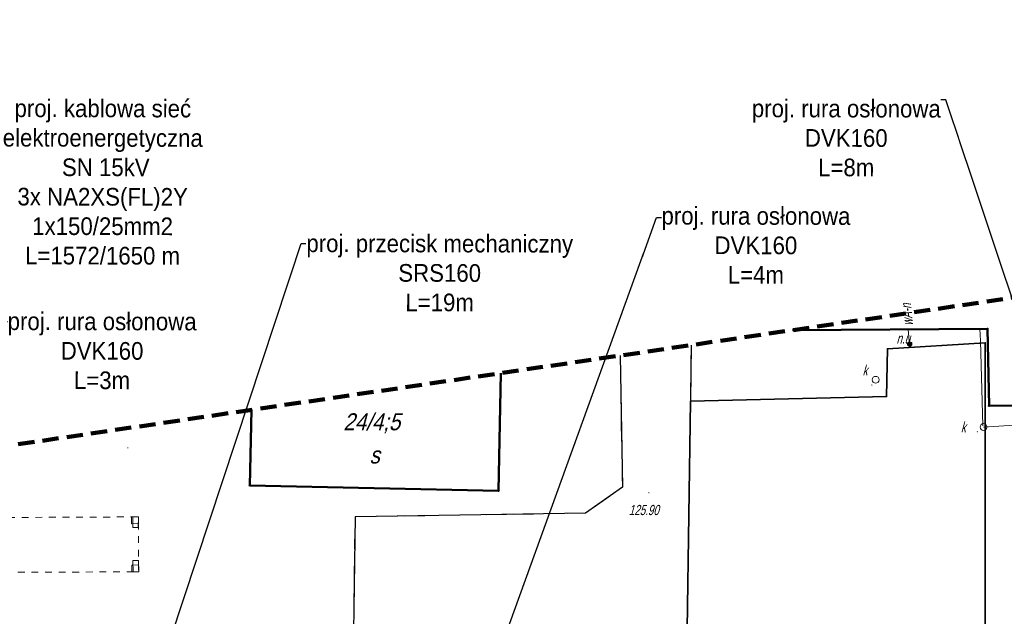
# Model space of a CAD drawing. Extents: x 7463256 to 7464485, y 5957341 to 5958260.
# Tile 54 of 256: x 7463466 to 7463538, y 5957559 to 5957603. Entities that reach past the tile are written whole.
import ezdxf
from ezdxf import colors
from ezdxf.entities.mleader import LeaderData, LeaderLine
from ezdxf.enums import TextEntityAlignment as Align
from ezdxf.math import Vec2, Vec3

# ---------------------------------------------------------------- set-up
doc = ezdxf.new("R2010")
doc.units = 0
doc.header["$MEASUREMENT"] = 0
for name, pattern in [('1.5_0.5', [2, 1.5, -0.5]), ('4', [1.8, 1.2, -0.6]), ('ib10_500', [1, 0.5, -0.5])]:
    doc.linetypes.add(name, pattern=pattern)
doc.layers.get('0').update_dxf_attribs({"color": 2, "linetype": 'CONTINUOUS', "lineweight": 5})
for name, color, linetype in [('312-Budynek (powierzchnia)', 7, 'CONTINUOUS'), ('312-Funkcja i liczba kondygnacji', 7, 'CONTINUOUS'), ('312-Numer ewidencyjny budynku', 7, 'CONTINUOUS'), ('jezdnia (powierzchnia)', 7, 'CONTINUOUS'), ('krawężnik (linia)', 7, 'CONTINUOUS'), ('niezidentyfikowane urządzenie techniczne - siec wodociągowa (punkt)', 7, 'CONTINUOUS'), ('niezidentyfikowane urządzenie techniczne - siec wodociągowa (punkt)-Atr17', 7, 'CONTINUOUS'), ('Obszar opracowania', 7, 'CONTINUOUS'), ('ogrodzenie trwałe (linia)', 7, 'CONTINUOUS'), ('podpora (powierzchnia)', 7, 'CONTINUOUS'), ('przewód kanalizacyjny (linia)', 7, 'CONTINUOUS'), ('przewód wodociągowy (linia)', 7, 'CONTINUOUS'), ('przewód wodociągowy (linia)-Atr1', 7, 'CONTINUOUS'), ('Punkt budynku', 7, 'CONTINUOUS'), ('punkt o określonej wysokości (sieć kanalizacyjna)', 7, 'CONTINUOUS'), ('punkt wysokościowy sztuczny', 7, 'CONTINUOUS'), ('punkt wysokościowy sztuczny-Atr2', 7, 'CONTINUOUS'), ('studzienka okrągła - przewód kanalizacyjny (punkt)', 7, 'CONTINUOUS'), ('studzienka okrągła - przewód kanalizacyjny (punkt)-Atr17', 7, 'CONTINUOUS'), ('wiata (powierzchnia)', 7, 'CONTINUOUS'), ('wiata (powierzchnia) - symbol', 7, 'CONTINUOUS')]:
    doc.layers.add(name, color=color, linetype=linetype)
doc.layers.add('OBMBS-21-18876-opis proj', color=1, linetype='CONTINUOUS', lineweight=18)
doc.styles.get("Standard").update_dxf_attribs({"font": 'txt', "width": 0.75})
doc.linetypes.add('902-500', pattern='A,3.75,0,[1,ksztalty.shx,S=0.5,R=0,X=0,Y=0],3.75', length=7.5)

# ---------------------------------------------------------------- blocks, each defined once
blk = doc.blocks.new('PW01')
at = {"linetype": 'Continuous', "lineweight": 13}
h = blk.add_hatch(color=0, dxfattribs=at)
edge = h.paths.add_edge_path()
edge.add_arc((0, 0), 0.045, 0, 360)
blk = doc.blocks.new('PW02')
at = {"linetype": 'Continuous', "lineweight": 13}
h = blk.add_hatch(color=0, dxfattribs=at)
edge = h.paths.add_edge_path()
edge.add_arc((0, 0), 0.045, 0, 360)
blk = doc.blocks.new('US15')
at = {"color": 0, "linetype": 'Continuous', "lineweight": 13}
blk.add_circle((0, 0), 0.25, dxfattribs=at)
blk = doc.blocks.new('US30')
at = {"linetype": 'Continuous', "lineweight": 0}
h = blk.add_hatch(color=0, dxfattribs=at)
edge = h.paths.add_edge_path()
edge.add_arc((0, 0), 0.2, 0, 360)
blk = doc.blocks.new('IB10')
at = {"color": 0, "linetype": 'Continuous', "lineweight": 13}
for p, q in [((0, 0), (0, 0.5)), ((0, 0.5), (0.5, 0.5)), ((0, 0), (0.5, 0)), ((0.5, 0), (0.5, 0.5))]:
    blk.add_line(p, q, dxfattribs=at)
blk = doc.blocks.new('PUNKTBUD')
at = {"color": 0}
blk.add_circle((0, 0), 0.045, dxfattribs=at)

msp = doc.modelspace()

# ---------------------------------------------------------------- linework, layer by layer
at = {"layer": '312-Budynek (powierzchnia)', "color": 7, "linetype": 'Continuous', "lineweight": 50, "flags": 128}
for points in [[(7463537.1, 5957579.97), (7463522.75, 5957579.867)], [(7463537.21, 5957574.3), (7463537.1, 5957579.97)], [(7463501.309, 5957576.707), (7463501.13, 5957568.04)], [(7463542.96, 5957574.34), (7463537.21, 5957574.3)], [(7463482.84, 5957568.43), (7463482.96, 5957574.002)], [(7463501.13, 5957568.04), (7463482.84, 5957568.43)]]:
    msp.add_lwpolyline(points, dxfattribs=at)
at = {"layer": 'jezdnia (powierzchnia)', "color": 7, "linetype": '1.5_0.5', "lineweight": 18, "flags": 128}
msp.add_lwpolyline([(7463515.287, 5957578.767), (7463515.24, 5957574.64), (7463514.89, 5957549.48), (7463509.79, 5957547.9), (7463509.81, 5957551.64), (7463505.2, 5957551.76), (7463505.28, 5957552.63), (7463505.5, 5957552.62), (7463505.57, 5957555.69), (7463490.44, 5957556.04), (7463490.58, 5957566.13), (7463507.53, 5957566.4), (7463510.24, 5957568.32), (7463510.078, 5957577.999)], dxfattribs=at)
at = {"layer": 'krawężnik (linia)', "color": 7, "linetype": 'Continuous', "lineweight": 25, "flags": 128}
for points in [[(7463515.287, 5957578.767), (7463515.24, 5957574.64)], [(7463510.078, 5957577.999), (7463510.24, 5957568.32), (7463507.53, 5957566.4), (7463490.58, 5957566.13), (7463490.44, 5957556.04), (7463475.49, 5957552.47), (7463439.06, 5957552.66), (7463432.39, 5957552.68), (7463422.04, 5957552.71), (7463420.98, 5957552.92), (7463420.05, 5957553.25), (7463419.32, 5957553.93), (7463418.77, 5957554.51), (7463418.39, 5957555.5), (7463418.254, 5957564.466)]]:
    msp.add_lwpolyline(points, dxfattribs=at)
at = {"layer": 'Obszar opracowania', "color": 132, "linetype": '4', "lineweight": 200, "flags": 128}
msp.add_lwpolyline([(7463648.63, 5957598.42), (7463381.17, 5957559), (7463352.31, 5957567.45), (7463255.88, 5957568.85), (7463280.41, 5957340.9), (7463468.95, 5957378.08), (7463536.66, 5957509.53), (7463626.95, 5957460.4), (7463653.5, 5957411.27), (7463734.5, 5957471.02), (7463879.22, 5957698.07), (7464314.97, 5957939.96), (7464470.72, 5957945.23), (7464483.34, 5958244.06), (7464262.86, 5958260.06), (7464240.11, 5958013.73), (7463789.91, 5957739.13), (7463712.41, 5957593.35)], close=True, dxfattribs=at)
at = {"layer": 'ogrodzenie trwałe (linia)', "color": 7, "linetype": '902-500', "lineweight": 35, "flags": 128}
msp.add_lwpolyline([(7463536.93, 5957549.6), (7463536.93, 5957578.94), (7463529.73, 5957578.5), (7463529.67, 5957574.98), (7463515.24, 5957574.64), (7463514.89, 5957549.48)], dxfattribs=at)
at = {"layer": 'podpora (powierzchnia)', "color": 7, "linetype": 'Continuous', "lineweight": 18, "flags": 128}
for points in [[(7463474.23, 5957566.13), (7463474.64, 5957566.13), (7463474.63, 5957565.35), (7463474.23, 5957565.35)], [(7463474.24, 5957562.91), (7463474.64, 5957562.91), (7463474.66, 5957562.09), (7463474.25, 5957562.09)]]:
    msp.add_lwpolyline(points, close=True, dxfattribs=at)
at = {"layer": 'przewód kanalizacyjny (linia)', "color": 34, "linetype": 'Continuous', "lineweight": 18, "flags": 128}
for points in [[(7463536.54, 5957579.97), (7463536.57, 5957579.07), (7463536.76, 5957572.82)], [(7463546.98, 5957573.38), (7463536.8, 5957572.74)]]:
    msp.add_lwpolyline(points, dxfattribs=at)
at = {"layer": 'przewód wodociągowy (linia)', "color": 5, "linetype": 'Continuous', "lineweight": 18, "flags": 128}
msp.add_lwpolyline([(7463531.37, 5957578.84), (7463531.26, 5957579.91)], dxfattribs=at)
at = {"layer": 'wiata (powierzchnia)', "color": 7, "linetype": 'ib10_500', "lineweight": 18, "flags": 128}
msp.add_lwpolyline([(7463442.79, 5957565.98), (7463442.81, 5957561.95), (7463474.66, 5957562.09), (7463474.64, 5957566.13)], close=True, dxfattribs=at)

# ---------------------------------------------------------------- block references
at = {"layer": 'niezidentyfikowane urządzenie techniczne - siec wodociągowa (punkt)', "color": 7, "linetype": 'Continuous', "lineweight": 13}
msp.add_blockref('US30', (7463531.37, 5957578.84), dxfattribs=at)
at = {"layer": 'Punkt budynku', "color": 5, "linetype": 'Continuous', "lineweight": 18}
for p in [(7463537.1, 5957579.97), (7463537.21, 5957574.3), (7463482.84, 5957568.43), (7463501.13, 5957568.04)]:
    msp.add_blockref('PUNKTBUD', p, dxfattribs=at)
at = {"layer": 'punkt o określonej wysokości (sieć kanalizacyjna)', "color": 34, "linetype": 'Continuous', "lineweight": 13}
for p in [(7463528.59, 5957575.83), (7463536.75, 5957573.04), (7463536.35, 5957572.39), (7463537.1, 5957572.76), (7463473.86, 5957571.21)]:
    msp.add_blockref('PW01', p, dxfattribs=at)
at = {"layer": 'punkt wysokościowy sztuczny', "color": 7, "linetype": 'Continuous', "lineweight": 13}
msp.add_blockref('PW02', (7463512.19, 5957567.91), dxfattribs=at)
at = {"layer": 'studzienka okrągła - przewód kanalizacyjny (punkt)', "color": 34, "linetype": 'Continuous', "lineweight": 18}
for p in [(7463528.87, 5957576.22), (7463536.8, 5957572.74)]:
    msp.add_blockref('US15', p, dxfattribs=at)
at = {"layer": 'wiata (powierzchnia) - symbol', "color": 7, "linetype": 'Continuous', "lineweight": 18}
for p, rotation in [((7463474.64, 5957566.13), 180.27), ((7463474.66, 5957562.09), 90.284)]:
    msp.add_blockref('IB10', p, dxfattribs=dict(at, rotation=rotation))

# ---------------------------------------------------------------- texts
at = {"layer": '312-Funkcja i liczba kondygnacji', "color": 7, "linetype": 'Continuous', "lineweight": 18, "oblique": 15, "width": 0.9}
msp.add_text('s', height=1.25, dxfattribs=at).set_placement((7463492.01, 5957570.68), align=Align.MIDDLE_CENTER)
at = {"layer": '312-Numer ewidencyjny budynku', "color": 7, "linetype": 'Continuous', "lineweight": 18, "oblique": 15, "width": 0.9}
msp.add_text('24/4;5', height=1.25, dxfattribs=at).set_placement((7463489.71, 5957572.5))
at = {"layer": 'niezidentyfikowane urządzenie techniczne - siec wodociągowa (punkt)-Atr17', "color": 7, "oblique": 15, "width": 0.72}
msp.add_text('n.u.', height=0.75, dxfattribs=at).set_placement((7463530.4, 5957578.88))
at = {"layer": 'przewód wodociągowy (linia)-Atr1', "color": 5, "oblique": 15, "width": 0.72}
msp.add_text('wA-n', height=0.75, rotation=95.19, dxfattribs=at).set_placement((7463531.62, 5957580.21))
at = {"layer": 'punkt wysokościowy sztuczny-Atr2', "color": 7, "oblique": 15, "width": 0.72}
msp.add_text('125.90', height=0.75, dxfattribs=at).set_placement((7463510.71, 5957566.26))
at = {"layer": 'studzienka okrągła - przewód kanalizacyjny (punkt)-Atr17', "color": 34, "oblique": 15, "width": 0.72}
for p in [(7463527.91, 5957576.54), (7463535.14, 5957572.36)]:
    msp.add_text('k', height=0.75, dxfattribs=at).set_placement(p)

# ---------------------------------------------------------------- next in the draw order: leaders
at = {"layer": 'OBMBS-21-18876-opis proj', "lineweight": 20}
ml = msp.add_multileader_mtext('Standard', dxfattribs=at)
ml.set_content('\\pxqc;{\\W0.9;\\fArial|b0|i0|c238|p34;proj. rura osłonowa DVK160\\PL=8m}', color=256)
ml.set_leader_properties()
ml.build(insert=Vec2(0, 0))
ml.multileader.update_dxf_attribs({"has_text_frame": 1, "text_right_attachment_type": 0, "dogleg_length": 0.36, "arrow_head_size": 1.3})
ctx = ml.context
ctx.base_point, ctx.char_height, ctx.arrow_head_size, ctx.landing_gap_size, ctx.plane_origin, ctx.plane_x_axis, ctx.plane_y_axis = Vec3(7463519.76, 5957596.176, -10.8), 1.3, 1.3, 0.09, Vec3(7463598.982, 5957646.642, -10.8), Vec3(0.999998, -0.001891), Vec3(0.001891, 0.999998)
ctx.right_attachment, ctx.text_align_type = 0, 2
notes = []
notes.append((ctx, [(0, (1, 1, 0), (7463534.024, 5957596.81, -10.8), (-0.999998, 0.001891), 0.36, [(0, [(7463557.02, 5957527.954, -10.8)], 0, [])])]))
ctx.mtext.insert, ctx.mtext.text_direction, ctx.mtext.rotation, ctx.mtext.width, ctx.mtext.defined_height, ctx.mtext.alignment, ctx.mtext.flow_direction = Vec3(7463526.712, 5957596.824, -10.8), Vec3(0.999998, -0.001891), 6.281295, 15.3063, 27.692, 2, 5
ctx.mtext.has_bg_fill, ctx.mtext.bg_color, ctx.mtext.bg_scale_factor, ctx.mtext.bg_transparency, ctx.mtext.use_window_bg_color = 1, -1023410167, 1.5, 0, 1
ml = msp.add_multileader_mtext('Standard', dxfattribs=at)
ml.set_content('\\pxqc;{\\W0.9;\\fArial|b0|i0|c238|p34;proj. przecisk mechaniczny SRS160\\PL=19m}', color=256)
ml.set_leader_properties()
ml.build(insert=Vec2(0, 0))
ml.multileader.update_dxf_attribs({"has_text_frame": 1, "text_right_attachment_type": 0, "dogleg_length": 0.36, "arrow_head_size": 1.3})
ctx = ml.context
ctx.base_point, ctx.char_height, ctx.arrow_head_size, ctx.landing_gap_size, ctx.plane_origin, ctx.plane_x_axis, ctx.plane_y_axis = Vec3(7463486.965, 5957586.251, -10.8), 1.3, 1.3, 0.09, Vec3(7463551.115, 5957627.43, -10.8), Vec3(0.999998, -0.001891), Vec3(0.001891, 0.999998)
ctx.right_attachment = 0
notes.append((ctx, [(0, (1, 1, 0), (7463486.605, 5957586.252, -10.8), (0.999998, -0.001891), 0.36, [(0, [(7463466.377, 5957524.951, -10.8)], 0, [])])]))
ctx.mtext.insert, ctx.mtext.text_direction, ctx.mtext.rotation, ctx.mtext.width, ctx.mtext.defined_height, ctx.mtext.alignment, ctx.mtext.flow_direction = Vec3(7463496.806, 5957586.893, -10.8), Vec3(0.999998, -0.001891), 6.281295, 20.22552, 27.692, 2, 5
ctx.mtext.has_bg_fill, ctx.mtext.bg_color, ctx.mtext.bg_scale_factor, ctx.mtext.bg_transparency, ctx.mtext.use_window_bg_color = 1, -1023410167, 1.5, 0, 1
for ctx, leaders in notes:
    for number, flags, end, landing, length, lines in leaders:
        leader = LeaderData()
        leader.index, (leader.has_last_leader_line, leader.has_dogleg_vector, leader.attachment_direction) = number, flags
        leader.last_leader_point, leader.dogleg_vector, leader.dogleg_length = Vec3(end), Vec3(landing), length
        for number, points, colour, breaks in lines:
            line = LeaderLine()
            line.index, line.vertices, line.color, line.breaks = number, Vec3.list(points), colors.encode_raw_color(colour), breaks
            leader.lines.append(line)
        ctx.leaders.append(leader)

# ---------------------------------------------------------------- next in the draw order: leaders
ml = msp.add_multileader_mtext('Standard', dxfattribs=at)
ml.set_content('\\pxqc;{\\W0.9;\\fArial|b0|i0|c238|p34;proj. kablowa sieć elektroenergetyczna\\P SN 15kV\\P3x NA2XS(FL)2Y 1x150/25mm2\\PL=1572/1650 m}', color=256)
ml.set_leader_properties()
ml.build(insert=Vec2(0, 0))
ml.multileader.update_dxf_attribs({"has_text_frame": 1, "text_right_attachment_type": 0, "dogleg_length": 0.36, "arrow_head_size": 1.3})
ctx = ml.context
ctx.base_point, ctx.char_height, ctx.arrow_head_size, ctx.landing_gap_size, ctx.plane_origin, ctx.plane_x_axis, ctx.plane_y_axis = Vec3(7463464.639, 5957596.183, -10.8), 1.3, 1.3, 0.09, Vec3(7463440.935, 5957614.387, -10.8), Vec3(0.999998, -0.001891), Vec3(0.001891, 0.999998)
ctx.right_attachment = 0
notes = []
notes.append((ctx, [(0, (1, 1, 0), (7463464.279, 5957596.184, -10.8), (0.999998, -0.001891), 0.36, [(0, [(7463448.119, 5957522.43, -10.8)], 0, [])])]))
ctx.mtext.insert, ctx.mtext.text_direction, ctx.mtext.rotation, ctx.mtext.width, ctx.mtext.defined_height, ctx.mtext.alignment, ctx.mtext.flow_direction = Vec3(7463472.025, 5957596.834, -10.8), Vec3(0.999998, -0.001891), 6.281295, 14.72875, 27.692, 2, 5
ctx.mtext.has_bg_fill, ctx.mtext.bg_color, ctx.mtext.bg_scale_factor, ctx.mtext.bg_transparency, ctx.mtext.use_window_bg_color = 1, -1023410167, 1.5, 0, 1
ml = msp.add_multileader_mtext('Standard', dxfattribs=at)
ml.set_content('\\pxqc;{\\W0.9;\\fArial|b0|i0|c238|p34;proj. rura osłonowa DVK160\\PL=4m}', color=256)
ml.set_leader_properties()
ml.build(insert=Vec2(0, 0))
ml.multileader.update_dxf_attribs({"has_text_frame": 1, "text_right_attachment_type": 0, "dogleg_length": 0.36, "arrow_head_size": 1.3})
ctx = ml.context
ctx.base_point, ctx.char_height, ctx.arrow_head_size, ctx.landing_gap_size, ctx.plane_origin, ctx.plane_x_axis, ctx.plane_y_axis = Vec3(7463513.112, 5957588.158, -10.8), 1.3, 1.3, 0.09, Vec3(7463581.534, 5957643.118, -10.8), Vec3(0.999998, -0.001891), Vec3(0.001891, 0.999998)
ctx.right_attachment = 0
notes.append((ctx, [(0, (1, 1, 0), (7463512.752, 5957588.159, -10.8), (0.999998, -0.001891), 0.36, [(0, [(7463490.669, 5957527.089, -10.8)], 0, [])])]))
ctx.mtext.insert, ctx.mtext.text_direction, ctx.mtext.rotation, ctx.mtext.width, ctx.mtext.defined_height, ctx.mtext.alignment, ctx.mtext.flow_direction = Vec3(7463520.065, 5957588.925, -10.8), Vec3(0.999998, -0.001891), 6.281295, 15.3063, 27.692, 2, 5
ctx.mtext.has_bg_fill, ctx.mtext.bg_color, ctx.mtext.bg_scale_factor, ctx.mtext.bg_transparency, ctx.mtext.use_window_bg_color = 1, -1023410167, 1.5, 0, 1
for ctx, leaders in notes:
    for number, flags, end, landing, length, lines in leaders:
        leader = LeaderData()
        leader.index, (leader.has_last_leader_line, leader.has_dogleg_vector, leader.attachment_direction) = number, flags
        leader.last_leader_point, leader.dogleg_vector, leader.dogleg_length = Vec3(end), Vec3(landing), length
        for number, points, colour, breaks in lines:
            line = LeaderLine()
            line.index, line.vertices, line.color, line.breaks = number, Vec3.list(points), colors.encode_raw_color(colour), breaks
            leader.lines.append(line)
        ctx.leaders.append(leader)

# ---------------------------------------------------------------- next in the draw order: leaders
ml = msp.add_multileader_mtext('Standard', dxfattribs=at)
ml.set_content('\\pxqc;{\\W0.9;\\fArial|b0|i0|c238|p34;proj. rura osłonowa DVK160\\PL=3m}', color=256)
ml.set_leader_properties()
ml.build(insert=Vec2(0, 0))
ml.multileader.update_dxf_attribs({"has_text_frame": 1, "text_right_attachment_type": 0, "dogleg_length": 0.36, "arrow_head_size": 1.3})
ctx = ml.context
ctx.base_point, ctx.char_height, ctx.arrow_head_size, ctx.landing_gap_size, ctx.plane_origin, ctx.plane_x_axis, ctx.plane_y_axis = Vec3(7463465.021, 5957580.514), 1.3, 1.3, 0.09, Vec3(7463513.311, 5957632.325), Vec3(0.999998, -0.001891), Vec3(0.001891, 0.999998)
ctx.right_attachment = 0
notes = []
notes.append((ctx, [(0, (1, 1, 0), (7463464.661, 5957580.515), (0.999998, -0.001891), 0.36, [(0, [(7463451.517, 5957523.552)], 0, [])])]))
ctx.mtext.insert, ctx.mtext.text_direction, ctx.mtext.rotation, ctx.mtext.width, ctx.mtext.defined_height, ctx.mtext.alignment, ctx.mtext.flow_direction = Vec3(7463471.974, 5957581.163), Vec3(0.999998, -0.001891), 6.281295, 15.3063, 27.692, 2, 5
ctx.mtext.has_bg_fill, ctx.mtext.bg_color, ctx.mtext.bg_scale_factor, ctx.mtext.bg_transparency, ctx.mtext.use_window_bg_color = 1, -1023410167, 1.5, 0, 1
for ctx, leaders in notes:
    for number, flags, end, landing, length, lines in leaders:
        leader = LeaderData()
        leader.index, (leader.has_last_leader_line, leader.has_dogleg_vector, leader.attachment_direction) = number, flags
        leader.last_leader_point, leader.dogleg_vector, leader.dogleg_length = Vec3(end), Vec3(landing), length
        for number, points, colour, breaks in lines:
            line = LeaderLine()
            line.index, line.vertices, line.color, line.breaks = number, Vec3.list(points), colors.encode_raw_color(colour), breaks
            leader.lines.append(line)
        ctx.leaders.append(leader)

doc.saveas('drawing.dxf')
